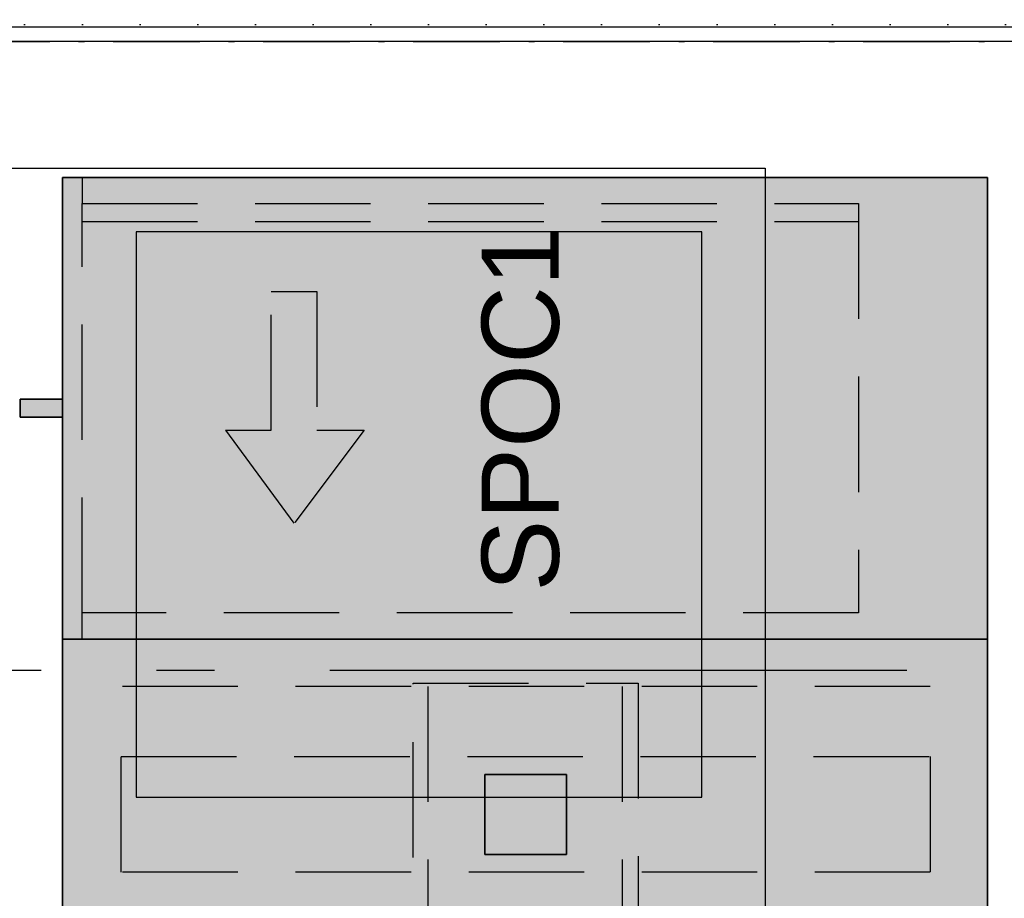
# Model space of a CAD drawing. Header units: millimetres. Extents: x -173281 to 144469, y -85977 to 83288.
# Tile 167 of 256: x -62529 to -61676, y -35614 to -34853. Entities that reach past the tile are written whole.
import ezdxf
from ezdxf.enums import TextEntityAlignment as Align

# ---------------------------------------------------------------- set-up
doc = ezdxf.new("R2010")
doc.units = ezdxf.units.MM
doc.header["$LTSCALE"] = 0.5
doc.header["$MEASUREMENT"] = 0
for name, pattern in [('Akselinje', [1500, 1000, -200, 100, -200]), ('Over snittplan', [260, 150, -50, 10, -50]), ('PLINE', [0]), ('Under snittplan', [300, 200, -100])]:
    doc.linetypes.add(name, pattern=pattern)
for name, color, linetype in [('00 Møblering fra Hellevang Kontorsystermer AS(Nye konstruksjoner)', 7, 'Continuous'), ('24-- Innervegger (Skravur)(Nye konstruksjoner)', 7, 'Continuous'), ('24-- Innervegger(Nye konstruksjoner)', 7, 'Continuous'), ('256- Faste himlinger og overflatebehandling(Nye konstruksjoner)', 7, 'Continuous'), ('82-- Modullinjer', 7, 'Continuous'), ('862- M___Nettoareal(Nye konstruksjoner)', 7, 'Continuous'), ('862- M___Nettoareal(Polylinje)(Nye konstruksjoner)', 7, 'Continuous'), ('862- M___Nettoareal(Tekst)(Nye konstruksjoner)', 7, 'Continuous')]:
    doc.layers.add(name, color=color, linetype=linetype)
doc.layers.add('236- Innvendig kledning og overflate(Nye konstruksjoner)', color=7, linetype='Continuous', lineweight=0)
doc.styles.add('GENERATED_STYLE_1', font='arial.ttf')
doc.styles.add('GENERATED_STYLE_2', font='arial.ttf')
pattern_1 = [(180, (0, 0), (0, 86.60254), [0, -50]), (180, (-25, -43.3), (0, 86.60254), [0, -50])]

# ---------------------------------------------------------------- blocks, each defined once
blk = doc.blocks.new('Kontor__A-130_13', base_point=(-62324.32, -35418.94))
at = {"layer": '862- M___Nettoareal(Polylinje)(Nye konstruksjoner)', "linetype": 'PLINE', "flags": 128}
blk.add_lwpolyline([(-65073.16, -34871.93), (-65073.16, -36891.93), (-61590.66, -36891.93), (-61590.66, -34871.93)], close=True, dxfattribs=at)
at = {"layer": '862- M___Nettoareal(Tekst)(Nye konstruksjoner)', "style": 'GENERATED_STYLE_1'}
for tag, height, p in [('DUMMY_863', 150, (-64095.28, -35676.96)), ('DUMMY_862', 150, (-64331, -35997.19)), ('zoneNameLine2', 150, (-64095.28, -36694.72)), ('ROOM_NAME', 150, (-64331, -36694.72)), ('DUMMY_861', 100, (-64488.14, -36294.48)), ('ROOM_NUMBER', 100, (-64488.14, -36683.29)), ('DUMMY_864', 100, (-63859.57, -36660.44))]:
    blk.add_attdef(tag, text='', height=height, rotation=90, dxfattribs=at).set_placement(p, align=Align.TOP_LEFT)
blk = doc.blocks.new('Standard grid marker[177]', base_point=(20939.46, -35416.93))
at = {"layer": '82-- Modullinjer', "linetype": 'Akselinje'}
blk.add_line((20739.46, -35416.93), (-81321.28, -35416.93), dxfattribs=at)
at = {"layer": '82-- Modullinjer', "style": 'GENERATED_STYLE_2'}
for tag, p in [('AC_MarkerText_1_0', (21061.96, -35456.93)), ('AC_MarkerText_1_1', (-81898.78, -35456.93))]:
    blk.add_attdef(tag, text='', height=175, rotation=90, dxfattribs=at).set_placement(p, align=Align.TOP_CENTER)

msp = doc.modelspace()

# ---------------------------------------------------------------- hatches: boundary and pattern name
at = {"layer": '00 Møblering fra Hellevang Kontorsystermer AS(Nye konstruksjoner)', "linetype": 'Continuous'}
for points in [[(-62492.12, -34989.79), (-62492.12, -35389.78), (-61690.66, -35389.78), (-61690.66, -34989.79)], [(-62528.87, -35182), (-62528.87, -35197.54), (-62492.12, -35197.54), (-62492.12, -35182)], [(-61690.66, -35389.78), (-62492.12, -35389.78), (-62492.12, -36791.91), (-61690.66, -36791.91)], [(-62055.36, -35507.09), (-62126.04, -35507.09), (-62126.04, -35576.35), (-62055.36, -35576.35)]]:
    msp.add_hatch(color=256, dxfattribs=at).paths.add_polyline_path(points)
at = {"layer": '24-- Innervegger (Skravur)(Nye konstruksjoner)', "linetype": 'Continuous'}
h = msp.add_hatch(dxfattribs=at)
h.set_pattern_fill('Gips', color=256, style=0, pattern_type=2)
h.set_pattern_definition(pattern_1)
h.paths.add_polyline_path([(-65198.16, -34859.43), (-61478.16, -34859.43), (-61478.16, -34846.93), (-65198.16, -34846.93)])
h = msp.add_hatch(dxfattribs=at)
h.set_pattern_fill('Gips', color=256, style=0, pattern_type=2)
h.set_pattern_definition(pattern_1)
h.paths.add_polyline_path([(-65210.66, -34871.93), (-61478.16, -34871.93), (-61478.16, -34859.43), (-65210.66, -34859.43)])

# ---------------------------------------------------------------- linework, layer by layer
at = {"layer": '00 Møblering fra Hellevang Kontorsystermer AS(Nye konstruksjoner)', "linetype": 'PLINE', "flags": 128}
for points in [[(-62492.12, -34989.79), (-62492.12, -35389.78), (-61690.66, -35389.78), (-61690.66, -34989.79)], [(-62528.87, -35182), (-62528.87, -35197.54), (-62492.12, -35197.54), (-62492.12, -35182)], [(-61690.66, -35389.78), (-62492.12, -35389.78), (-62492.12, -36791.91), (-61690.66, -36791.91)], [(-62055.36, -35507.09), (-62126.04, -35507.09), (-62126.04, -35576.35), (-62055.36, -35576.35)]]:
    msp.add_lwpolyline(points, close=True, dxfattribs=at)
at = {"layer": '00 Møblering fra Hellevang Kontorsystermer AS(Nye konstruksjoner)', "linetype": 'PLINE'}
for points in [[(-62492.12, -34989.79), (-61690.66, -34989.79), (-61690.66, -35389.78), (-62492.12, -35389.78)], [(-62528.87, -35182), (-62492.12, -35182), (-62492.12, -35197.54), (-62528.87, -35197.54)], [(-61690.66, -35389.78), (-61690.66, -36791.91), (-62492.12, -36791.91), (-62492.12, -35389.78)]]:
    msp.add_lwpolyline(points, close=True, dxfattribs=at)
at = {"layer": '00 Møblering fra Hellevang Kontorsystermer AS(Nye konstruksjoner)', "linetype": 'Under snittplan'}
for points in [[(-62492.12, -34989.79), (-61690.66, -34989.79), (-61690.66, -35389.78), (-62492.12, -35389.78)], [(-62475.16, -35012.41), (-61802.32, -35012.41), (-61802.32, -35367.16), (-62475.16, -35367.16)], [(-62475.16, -35012.41), (-61802.32, -35012.41), (-61802.32, -35367.16), (-62475.16, -35367.16)], [(-62271.62, -35088.74), (-62271.62, -35208.85), (-62230.63, -35208.85), (-62291.41, -35289.42), (-62350.78, -35208.85), (-62311.2, -35208.85), (-62311.2, -35088.74)], [(-62271.62, -35088.74), (-62271.62, -35208.85), (-62230.63, -35208.85), (-62291.41, -35289.42), (-62350.78, -35208.85), (-62311.2, -35208.85), (-62311.2, -35088.74)], [(-62528.87, -35182), (-62492.12, -35182), (-62492.12, -35197.54), (-62528.87, -35197.54)], [(-61993.14, -35427.94), (-61993.14, -35729.01), (-62188.23, -35729.01), (-62188.23, -35427.94)], [(-61740.13, -35491.55), (-61740.13, -35591.9), (-62441.24, -35591.9), (-62441.24, -35491.55)], [(-62055.36, -35507.09), (-62055.36, -35576.35), (-62126.04, -35576.35), (-62126.04, -35507.09)]]:
    msp.add_lwpolyline(points, close=True, dxfattribs=at)
for points in [[(-62475.16, -34989.79), (-62475.16, -35012.41)], [(-62475.16, -34989.79), (-62475.16, -35012.41)], [(-62475.16, -35027.96), (-61802.32, -35027.96)], [(-62475.16, -35027.96), (-61802.32, -35027.96)], [(-62475.16, -35389.78), (-62475.16, -35367.16)], [(-62475.16, -35389.78), (-62475.16, -35367.16)], [(-61740.13, -35430.77), (-62441.24, -35430.77)], [(-62175.51, -35430.77), (-62175.51, -36750.92)], [(-62007.28, -35430.77), (-62007.28, -36750.92)]]:
    msp.add_lwpolyline(points, dxfattribs=at)
at = {"layer": '236- Innvendig kledning og overflate(Nye konstruksjoner)', "linetype": 'PLINE', "flags": 128}
msp.add_lwpolyline([(-65210.66, -34871.93), (-61478.16, -34871.93)], dxfattribs=at)
at = {"layer": '24-- Innervegger(Nye konstruksjoner)', "linetype": 'PLINE'}
msp.add_line((-65198.16, -34859.43), (-61478.16, -34859.43), dxfattribs=at)
at = {"layer": '256- Faste himlinger og overflatebehandling(Nye konstruksjoner)', "linetype": 'Over snittplan', "flags": 128}
msp.add_lwpolyline([(-64138.16, -34871.93), (-61590.66, -34871.93)], dxfattribs=at)
at = {"layer": '256- Faste himlinger og overflatebehandling(Nye konstruksjoner)', "linetype": 'PLINE'}
for points in [[(-61883.16, -36181.93), (-63683.16, -36181.93), (-63683.16, -34981.93), (-61883.16, -34981.93)], [(-61938.16, -35526.93), (-61938.16, -35036.93), (-62428.16, -35036.93), (-62428.16, -35526.93)]]:
    msp.add_lwpolyline(points, close=True, dxfattribs=at)

# ---------------------------------------------------------------- block references
at = {"layer": '82-- Modullinjer', "linetype": 'PLINE'}
msp.add_blockref('Standard grid marker[177]', (20939.46, -35416.93), dxfattribs=at)
at = {"layer": '862- M___Nettoareal(Nye konstruksjoner)', "linetype": 'Continuous'}
msp.add_blockref('Kontor__A-130_13', (-62324.32, -35418.94), dxfattribs=at)

# ---------------------------------------------------------------- texts
at = {"layer": '00 Møblering fra Hellevang Kontorsystermer AS(Nye konstruksjoner)', "linetype": 'Continuous', "insert": (-62061.08, -35348.78), "char_height": 66.886, "attachment_point": 7, "rotation": 90, "style": 'GENERATED_STYLE_1'}
msp.add_mtext('\\A1;{\\pql;\\fArial|b0|i0|c0|p0;\\W1.000000;SPOC1}', dxfattribs=at)
msp.add_mtext('\\A1;{\\pql;\\fArial|b0|i0|c0|p0;\\W1.000000;SPOC1}', dxfattribs=at)
at = {"layer": '256- Faste himlinger og overflatebehandling(Nye konstruksjoner)', "linetype": 'Continuous', "insert": (-63635.2, -34975.17), "char_height": 125, "attachment_point": 1, "rotation": 320.32196, "style": 'GENERATED_STYLE_1'}
msp.add_mtext('\\A1;{\\pql;\\fArial|b0|i0|c0|p0;\\W1.000000;Skråande\\fArial|b0|i0|c0|p0;\\W1.000000; perforert gipshimling}', dxfattribs=at)

doc.saveas('drawing.dxf')
